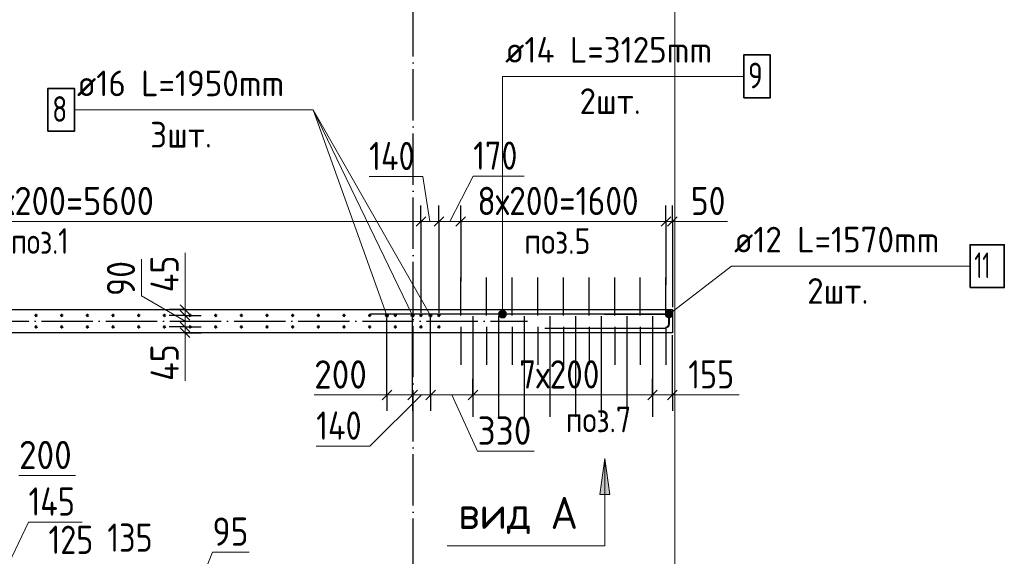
# Model space of a CAD drawing. Header units: millimetres. Extents: x -49773 to 2322955, y -3321 to 58485.
# Tile 139 of 256: x 553077 to 560752, y 45308 to 49488. Entities that reach past the tile are written whole.
import ezdxf

# ---------------------------------------------------------------- set-up
doc = ezdxf.new("R2010")
doc.units = ezdxf.units.MM
doc.linetypes.add('______11', pattern=[500, 400, -50, 0, -50])
doc.linetypes.add('______5', pattern=[1100, 800, -100, 100, -100])
for name, color, linetype, lineweight in [('Standard', 7, 'Continuous', 25), ('Арм.стержн. вертикальными 1', 22, 'Continuous', 35), ('Арм.стержн.горизонт. 2', 202, 'Continuous', 35), ('Обозначение разреза_ общее', 7, 'Continuous', 25), ('Размерная линия_ общее', 7, 'Continuous', 13), ('Стена_ общее', 7, 'Continuous', 35)]:
    doc.layers.add(name, color=color, linetype=linetype, lineweight=lineweight)
doc.layers.add('Арм.стержн. вертикальными 2', color=7, linetype='Continuous', lineweight=35, true_color=0x006e00)
doc.layers.add('Осевая линия_ общее', color=7, linetype='______5', lineweight=13, true_color=0xa0a0a0)
doc.styles.add('ISOCPEUR', font='txt')

msp = doc.modelspace()

# ---------------------------------------------------------------- hatches: boundary and pattern name
at = {"layer": 'Арм.стержн.горизонт. 2', "linetype": 'Continuous', "lineweight": 13, "transparency": 33554687}
for points in [[(556866.3, 47209.4), (556814.7, 47209.4), (556810.5, 47194.4)], [(556866.3, 47209.4), (556810.5, 47194.4), (556870.5, 47194.4)], [(556866.3, 47209.4), (556814.7, 47209.4), (556810.5, 47194.4)], [(556866.3, 47209.4), (556810.5, 47194.4), (556870.5, 47194.4)], [(556855.5, 47220.2), (556825.5, 47220.2), (556814.7, 47209.4)], [(556855.5, 47220.2), (556814.7, 47209.4), (556866.3, 47209.4)], [(556855.5, 47220.2), (556825.5, 47220.2), (556814.7, 47209.4)], [(556855.5, 47220.2), (556814.7, 47209.4), (556866.3, 47209.4)], [(556825.5, 47220.2), (556855.5, 47220.2), (556840.5, 47224.4)], [(556825.5, 47220.2), (556855.5, 47220.2), (556840.5, 47224.4)], [(558142.4, 47165.7), (558111, 47206.7), (558109, 47191.5)], [(558142.4, 47165.7), (558111, 47206.7), (558109, 47191.5)], [(558156.8, 47171.5), (558120.3, 47219.1), (558111, 47206.7)], [(558156.8, 47171.5), (558120.3, 47219.1), (558111, 47206.7)], [(558156.8, 47171.5), (558111, 47206.7), (558142.4, 47165.7)], [(558156.8, 47171.5), (558111, 47206.7), (558142.4, 47165.7)], [(558166.2, 47184), (558134.8, 47224.9), (558120.3, 47219.1)], [(558166.2, 47184), (558134.8, 47224.9), (558120.3, 47219.1)], [(558166.2, 47184), (558120.3, 47219.1), (558156.8, 47171.5)], [(558166.2, 47184), (558120.3, 47219.1), (558156.8, 47171.5)], [(558168.2, 47199.1), (558149.9, 47222.9), (558134.8, 47224.9)], [(558168.2, 47199.1), (558134.8, 47224.9), (558166.2, 47184)], [(558168.2, 47199.1), (558149.9, 47222.9), (558134.8, 47224.9)], [(558168.2, 47199.1), (558134.8, 47224.9), (558166.2, 47184)], [(558149.9, 47222.9), (558168.2, 47199.1), (558162.4, 47213.6)], [(558149.9, 47222.9), (558168.2, 47199.1), (558162.4, 47213.6)], [(556870.5, 47194.4), (556810.5, 47194.4), (556814.7, 47179.4)], [(556870.5, 47194.4), (556810.5, 47194.4), (556814.7, 47179.4)], [(556870.5, 47194.4), (556814.7, 47179.4), (556866.3, 47179.4)], [(556870.5, 47194.4), (556814.7, 47179.4), (556866.3, 47179.4)], [(556866.3, 47179.4), (556814.7, 47179.4), (556825.5, 47168.6)], [(556866.3, 47179.4), (556814.7, 47179.4), (556825.5, 47168.6)], [(556866.3, 47179.4), (556825.5, 47168.6), (556855.5, 47168.6)], [(556866.3, 47179.4), (556825.5, 47168.6), (556855.5, 47168.6)], [(556855.5, 47168.6), (556825.5, 47168.6), (556840.5, 47164.4)], [(556855.5, 47168.6), (556825.5, 47168.6), (556840.5, 47164.4)], [(558142.4, 47165.7), (558109, 47191.5), (558127.2, 47167.7)], [(558127.2, 47167.7), (558109, 47191.5), (558114.8, 47177.1)], [(558142.4, 47165.7), (558109, 47191.5), (558127.2, 47167.7)], [(558127.2, 47167.7), (558109, 47191.5), (558114.8, 47177.1)]]:
    msp.add_hatch(color=7, dxfattribs=at).paths.add_polyline_path(points)
at = {"layer": 'Обозначение разреза_ общее', "linetype": 'Continuous', "lineweight": 13, "transparency": 33554687}
msp.add_hatch(color=7, dxfattribs=at).paths.add_polyline_path([(557678.1, 45789.4), (557638.1, 46069.4), (557598.1, 45789.4)])

# ---------------------------------------------------------------- linework, layer by layer
at = {"layer": 'Standard', "color": 254, "linetype": 'Continuous', "lineweight": 13, "true_color": 0xc4c4ff, "transparency": 33554687}
msp.add_lwpolyline([(541974.6, 32579.4), (558184.6, 32579.4), (558184.6, 53859.4), (541974.6, 53859.4), (541974.6, 32579.4)], dxfattribs=at)
at = {"layer": 'Арм.стержн. вертикальными 1', "color": 4, "linetype": 'Continuous', "lineweight": 25, "transparency": 33554687}
for p, q in [((556514.6, 47184.4), (556514.6, 47479.4)), ((556714.6, 47184.4), (556714.6, 47479.4)), ((556914.6, 47184.4), (556914.6, 47479.4)), ((557114.6, 47184.4), (557114.6, 47479.4)), ((557314.6, 47184.4), (557314.6, 47479.4)), ((557514.6, 47184.4), (557514.6, 47479.4)), ((557714.6, 47184.4), (557714.6, 47479.4)), ((557914.6, 47184.4), (557914.6, 47479.4)), ((558114.6, 47184.4), (558114.6, 47479.4)), ((556514.6, 47094.4), (556514.6, 46799.4)), ((556714.6, 47094.4), (556714.6, 46799.4)), ((556914.6, 47094.4), (556914.6, 46799.4)), ((557114.6, 47094.4), (557114.6, 46799.4)), ((557314.6, 47094.4), (557314.6, 46799.4)), ((557514.6, 47094.4), (557514.6, 46799.4)), ((557714.6, 47094.4), (557714.6, 46799.4)), ((557914.6, 47094.4), (557914.6, 46799.4)), ((558114.6, 47094.4), (558114.6, 46799.4))]:
    msp.add_line(p, q, dxfattribs=at)
at = {"layer": 'Арм.стержн. вертикальными 1', "color": 4, "linetype": 'Continuous', "lineweight": 50, "transparency": 33554687}
for centre in [(553204.6, 47184.4), (553404.6, 47184.4), (553604.6, 47184.4), (553804.6, 47184.4), (554004.6, 47184.4), (554204.6, 47184.4), (554404.6, 47184.4), (554604.6, 47184.4), (554804.6, 47184.4), (555004.6, 47184.4), (555204.6, 47184.4), (555404.6, 47184.4), (555604.6, 47184.4), (555804.6, 47184.4), (556004.6, 47184.4), (556204.6, 47184.4), (556344.6, 47184.4), (553204.6, 47094.4), (553404.6, 47094.4), (553604.6, 47094.4), (553804.6, 47094.4), (554004.6, 47094.4), (554204.6, 47094.4), (554404.6, 47094.4), (554604.6, 47094.4), (554804.6, 47094.4), (555004.6, 47094.4), (555204.6, 47094.4), (555404.6, 47094.4), (555604.6, 47094.4), (555804.6, 47094.4), (556004.6, 47094.4), (556204.6, 47094.4), (556344.6, 47094.4)]:
    msp.add_circle(centre, 5, dxfattribs=at)
at = {"layer": 'Арм.стержн. вертикальными 2', "color": 7, "linetype": 'Continuous', "lineweight": 13, "transparency": 33554687}
for p, q in [((553503.4, 48785.6), (555363.4, 48785.6)), ((555363.4, 48785.6), (556279.6, 47184.4)), ((555363.4, 48785.6), (555939.6, 47184.4)), ((555363.4, 48785.6), (556139.6, 47184.4))]:
    msp.add_line(p, q, dxfattribs=at)
at = {"layer": 'Арм.стержн. вертикальными 2', "color": 33, "linetype": 'Continuous', "lineweight": 25, "true_color": 0xf0a546, "transparency": 33554687}
for p, q in [((556609.6, 47179.4), (556609.6, 46394.4)), ((556809.6, 47179.4), (556809.6, 46394.4)), ((557009.6, 47179.4), (557009.6, 46394.4)), ((557209.6, 47179.4), (557209.6, 46394.4)), ((557409.6, 47179.4), (557409.6, 46394.4)), ((557609.6, 47179.4), (557609.6, 46394.4)), ((557809.6, 47179.4), (557809.6, 46394.4)), ((558009.6, 47179.4), (558009.6, 46394.4))]:
    msp.add_line(p, q, dxfattribs=at)
at = {"layer": 'Арм.стержн. вертикальными 2', "color": 7, "linetype": 'Continuous', "lineweight": 35, "transparency": 33554687}
msp.add_lwpolyline([(553296.7, 48618.9), (553503.4, 48618.9), (553503.4, 48952.3), (553296.7, 48952.3), (553296.7, 48618.9)], dxfattribs=at)
at = {"layer": 'Арм.стержн. вертикальными 2', "color": 5, "linetype": 'Continuous', "lineweight": 50, "true_color": 0x1c1cff, "transparency": 33554687}
for centre in [(555939.6, 47184.4), (556139.6, 47184.4), (556279.6, 47184.4)]:
    msp.add_circle(centre, 8, dxfattribs=at)
at = {"layer": 'Арм.стержн.горизонт. 2', "color": 7, "linetype": 'Continuous', "lineweight": 13, "transparency": 33554687}
for p, q in [((556840.5, 49046.9), (556840.5, 47194.4)), ((556840.5, 49046.9), (558720.5, 49046.9)), ((556840.5, 49046.9), (556840.5, 47194.4)), ((558625.2, 47568.2), (558138.6, 47195.3)), ((558625.2, 47568.2), (558138.6, 47195.3)), ((558625.2, 47568.2), (560485.2, 47568.2)), ((556840.5, 47224.4), (556840.5, 47224.4)), ((556840.5, 47224.4), (556840.5, 47224.4)), ((558120.3, 47219.1), (558120.3, 47219.1)), ((558120.3, 47219.1), (558120.3, 47219.1)), ((558162.4, 47213.6), (558162.4, 47213.6)), ((558162.4, 47213.6), (558162.4, 47213.6)), ((556810.5, 47194.4), (556810.5, 47194.4)), ((556810.5, 47194.4), (556810.5, 47194.4)), ((556840.5, 47164.4), (556840.5, 47164.4)), ((556840.5, 47164.4), (556840.5, 47164.4)), ((556870.5, 47194.4), (556870.5, 47194.4)), ((556870.5, 47194.4), (556870.5, 47194.4)), ((558114.8, 47177.1), (558114.8, 47177.1)), ((558114.8, 47177.1), (558114.8, 47177.1)), ((558156.8, 47171.5), (558156.8, 47171.5)), ((558156.8, 47171.5), (558156.8, 47171.5))]:
    msp.add_line(p, q, dxfattribs=at)
at = {"layer": 'Арм.стержн.горизонт. 2', "color": 7, "linetype": 'Continuous', "lineweight": 35, "transparency": 33554687}
for points in [[(558720.5, 48880.2), (558927.2, 48880.2), (558927.2, 49213.5), (558720.5, 49213.5), (558720.5, 48880.2)], [(560485.2, 47401.6), (560751.8, 47401.6), (560751.8, 47734.9), (560485.2, 47734.9), (560485.2, 47401.6)]]:
    msp.add_lwpolyline(points, dxfattribs=at)
at = {"layer": 'Арм.стержн.горизонт. 2', "color": 211, "linetype": 'Continuous', "lineweight": 25, "true_color": 0xff54ff, "transparency": 33554687}
msp.add_lwpolyline([(557435.6, 47084.4), (558097.4, 47084.4), (558104.8, 47085.4), (558112.5, 47087.9), (558119.5, 47091.9), (558125.3, 47096.7), (558130.1, 47102.4), (558134, 47109.5), (558136.5, 47117.1), (558137.6, 47124.5), (558137.6, 47154.2), (558136.5, 47161.6), (558134, 47169.3), (558130.1, 47176.3), (558125.3, 47182.1), (558119.5, 47186.9), (558112.5, 47190.8), (558104.8, 47193.3), (558097.4, 47194.4), (555811.6, 47194.4)], dxfattribs=at)
msp.add_lwpolyline([(557435.6, 47084.4), (558097.4, 47084.4), (558104.8, 47085.4), (558112.5, 47087.9), (558119.5, 47091.9), (558125.3, 47096.7), (558130.1, 47102.4), (558134, 47109.5), (558136.5, 47117.1), (558137.6, 47124.5), (558137.6, 47154.2), (558136.5, 47161.6), (558134, 47169.3), (558130.1, 47176.3), (558125.3, 47182.1), (558119.5, 47186.9), (558112.5, 47190.8), (558104.8, 47193.3), (558097.4, 47194.4), (555811.6, 47194.4)], dxfattribs=at)
at = {"layer": 'Арм.стержн.горизонт. 2', "color": 34, "linetype": 'Continuous', "lineweight": 25, "transparency": 33554687}
msp.add_lwpolyline([(557634.6, 47195.3), (558104.1, 47195.3), (558110.5, 47194.4), (558117.1, 47192.3), (558123.1, 47188.9), (558128, 47184.8), (558132.1, 47179.9), (558135.5, 47173.8), (558137.7, 47167.3), (558138.6, 47160.9), (558138.6, 47117.8), (558137.7, 47111.4), (558135.5, 47104.8), (558132.1, 47098.8), (558128, 47093.9), (558123.1, 47089.8), (558117.1, 47086.4), (558110.5, 47084.2), (558104.1, 47083.3), (557170.6, 47083.3)], dxfattribs=at)
msp.add_lwpolyline([(557634.6, 47195.3), (558104.1, 47195.3), (558110.5, 47194.4), (558117.1, 47192.3), (558123.1, 47188.9), (558128, 47184.8), (558132.1, 47179.9), (558135.5, 47173.8), (558137.7, 47167.3), (558138.6, 47160.9), (558138.6, 47117.8), (558137.7, 47111.4), (558135.5, 47104.8), (558132.1, 47098.8), (558128, 47093.9), (558123.1, 47089.8), (558117.1, 47086.4), (558110.5, 47084.2), (558104.1, 47083.3), (557170.6, 47083.3)], dxfattribs=at)
at = {"layer": 'Арм.стержн.горизонт. 2', "color": 7, "linetype": 'Continuous', "lineweight": 13, "transparency": 33554687}
for centre in [(556840.5, 47194.4), (556840.5, 47194.4), (558138.6, 47195.3), (558138.6, 47195.3)]:
    msp.add_circle(centre, 30, dxfattribs=at)
at = {"layer": 'Обозначение разреза_ общее', "color": 7, "linetype": 'Continuous', "lineweight": 13, "transparency": 33554687}
for p, q in [((557638.1, 46069.4), (557598.1, 45789.4)), ((557638.1, 46069.4), (557638.1, 46069.4)), ((557638.1, 46069.4), (557638.1, 46069.4)), ((557638.1, 46069.4), (557638.1, 46069.4)), ((557678.1, 45789.4), (557638.1, 46069.4)), ((557598.1, 45789.4), (557678.1, 45789.4)), ((557638.1, 45789.4), (557638.1, 45769.4))]:
    msp.add_line(p, q, dxfattribs=at)
msp.add_lwpolyline([(556408.1, 45389.4), (557638.1, 45389.4), (557638.1, 46069.4)], dxfattribs=at)
at = {"layer": 'Осевая линия_ общее', "color": 253, "linetype": '______11', "lineweight": -3, "true_color": 0xa0a0a0, "transparency": 33554687}
for p, q in [((556144.6, 31699.3), (556144.6, 55739.4)), ((540244.6, 47139.3), (557034.6, 47139.3))]:
    msp.add_line(p, q, dxfattribs=at)
at = {"layer": 'Размерная линия_ общее', "color": 7, "linetype": 'Continuous', "lineweight": 13, "transparency": 33554687}
for p, q in [((556219.3, 48266.2), (555801.3, 48266.2)), ((556274.6, 47916.1), (556219.3, 48266.2)), ((556429.6, 47916.1), (556612, 48269.1)), ((556612, 48269.1), (557008, 48269.1)), ((550604.6, 47916.1), (556204.6, 47916.1)), ((556204.6, 47916.1), (556344.6, 47916.1)), ((556344.6, 47916.1), (556514.6, 47916.1)), ((556514.6, 47916.1), (558114.6, 47916.1)), ((558114.6, 47916.1), (558164.6, 47916.1)), ((558139.6, 47916.1), (558307.9, 47915.9)), ((558164.6, 47916.1), (558239.6, 47916.1)), ((558307.9, 47915.9), (558593.9, 47915.9)), ((554365.9, 47364.4), (554365.9, 47672.4)), ((554026.2, 47335.8), (554026.2, 47621.8)), ((554365.6, 47206.9), (554365.9, 47364.4)), ((554365.6, 47139.6), (554026.2, 47335.8)), ((554365.6, 47229.4), (554365.6, 47304.4)), ((554365.6, 47184.3), (554365.6, 47229.4)), ((554365.6, 47094.8), (554365.6, 47184.3)), ((554365.6, 47049.4), (554365.6, 47094.8)), ((554365.6, 47072.1), (554366.2, 46981.7)), ((554365.6, 47049.4), (554365.6, 46974.3)), ((554366.2, 46981.7), (554366.2, 46673.7)), ((555812.1, 46564.3), (555372.1, 46564.3)), ((556209.6, 46564.9), (555806.2, 46166)), ((556039.6, 46564.9), (555812.1, 46564.3)), ((555939.6, 46564.9), (555864.6, 46564.9)), ((555939.6, 46564.9), (556139.6, 46564.9)), ((556139.6, 46564.9), (556279.6, 46564.9)), ((556279.6, 46564.9), (556609.6, 46564.9)), ((556444.6, 46564.9), (556646.1, 46126.8)), ((556609.6, 46564.9), (558009.6, 46564.9)), ((558009.6, 46564.9), (558164.6, 46564.9)), ((558087.1, 46564.9), (558288.3, 46565)), ((558164.6, 46564.9), (558239.6, 46564.9)), ((558288.3, 46565), (558684.3, 46565)), ((555806.2, 46166), (555388.2, 46166)), ((556646.1, 46126.8), (557086.1, 46126.8)), ((553071.2, 45937.1), (553511.2, 45937.1)), ((552822.1, 44901.1), (553145.4, 45574.4)), ((553145.4, 45574.4), (553563.4, 45574.4)), ((554402.1, 44901.1), (554579.3, 45339.9)), ((554579.3, 45339.9), (554865.3, 45339.9))]:
    msp.add_line(p, q, dxfattribs=at)
at = {"layer": 'Размерная линия_ общее', "color": 253, "linetype": 'Continuous', "lineweight": -3, "true_color": 0xa0a0a0, "transparency": 33554687}
for p, q in [((556204.6, 47916.1), (556204.6, 48041.1)), ((556344.6, 47916.1), (556344.6, 48041.1)), ((556514.6, 47916.1), (556514.6, 48041.1)), ((558114.6, 47916.1), (558114.6, 48041.1)), ((558164.6, 47916.1), (558164.6, 48041.1)), ((556204.6, 47916.1), (556204.6, 47791.1)), ((556204.6, 47916.1), (556204.6, 47204.4)), ((556344.6, 47916.1), (556344.6, 47791.1)), ((556344.6, 47916.1), (556344.6, 47204.4)), ((556514.6, 47916.1), (556514.6, 47791.1)), ((556514.6, 47916.1), (556514.6, 47450.3)), ((558114.6, 47916.1), (558114.6, 47791.1)), ((558114.6, 47916.1), (558114.6, 47422)), ((558164.6, 47916.1), (558164.6, 47791.1)), ((558164.6, 47916.1), (558164.6, 47249.4)), ((554365.6, 47229.4), (554240.6, 47229.4)), ((554365.6, 47229.4), (554490.5, 47229.4)), ((554365.6, 47184.3), (554240.6, 47184.3)), ((554365.6, 47184.3), (554490.5, 47184.3)), ((554365.6, 47184.3), (554399.3, 47184.3)), ((554365.6, 47094.8), (554240.6, 47094.8)), ((554365.6, 47049.4), (554240.6, 47049.4)), ((554365.6, 47094.8), (554490.5, 47094.8)), ((554365.6, 47094.8), (554399.3, 47094.8)), ((554365.6, 47049.4), (554490.5, 47049.4)), ((555939.6, 46564.9), (555939.6, 46689.9)), ((556139.6, 46564.9), (556139.6, 46689.9)), ((556279.6, 46564.9), (556279.6, 46689.9)), ((556609.6, 46564.9), (556609.6, 46689.9)), ((558009.6, 46564.9), (558009.6, 46689.9)), ((558164.6, 46564.9), (558164.6, 46689.9)), ((555939.6, 46564.9), (555939.6, 46439.9)), ((556139.6, 46564.9), (556139.6, 46439.9)), ((556279.6, 46564.9), (556279.6, 46439.9)), ((556609.6, 46564.9), (556609.6, 46439.9)), ((556609.6, 46564.9), (556609.6, 46483.2)), ((558009.6, 46564.9), (558009.6, 46439.9)), ((558009.6, 46564.9), (558009.6, 46483.2)), ((558164.6, 46564.9), (558164.6, 46439.9))]:
    msp.add_line(p, q, dxfattribs=at)
at = {"layer": 'Размерная линия_ общее', "color": 7, "linetype": 'Continuous', "lineweight": 25, "transparency": 33554687}
for p, q in [((556167.1, 47878.6), (556242.1, 47953.6)), ((556307.1, 47878.6), (556382.1, 47953.6)), ((556477.1, 47878.6), (556552.1, 47953.6)), ((558077.1, 47878.6), (558152.1, 47953.6)), ((558127.1, 47878.6), (558202.1, 47953.6)), ((554403.1, 47191.9), (554328, 47266.9)), ((554403.1, 47146.9), (554328, 47221.9)), ((554403.1, 47057.3), (554328, 47132.3)), ((554403.1, 47011.9), (554328, 47086.9)), ((555902.1, 46527.4), (555977.1, 46602.4)), ((556102.1, 46527.4), (556177.1, 46602.4)), ((556242.1, 46527.4), (556317.1, 46602.4)), ((556572.1, 46527.4), (556647.1, 46602.4)), ((557972.1, 46527.4), (558047.1, 46602.4)), ((558127.1, 46527.4), (558202.1, 46602.4))]:
    msp.add_line(p, q, dxfattribs=at)
at = {"layer": 'Размерная линия_ общее', "color": 253, "linetype": 'Continuous', "lineweight": -3, "true_color": 0xa0a0a0, "transparency": 33554687}
for points in [[(554365.6, 47229.4), (554348.9, 47229.4), (554348.9, 47229.4), (554338.8, 47229.4)], [(555939.6, 46564.9), (555939.6, 46581.5), (555939.6, 46581.5), (555939.6, 46581.5), (555939.6, 46581.5), (555939.6, 47164.4)], [(556139.6, 46564.9), (556139.6, 46581.5), (556139.6, 46581.5), (556139.6, 46581.6), (556139.6, 46581.6), (556139.6, 47164.4)], [(556279.6, 46564.9), (556279.6, 46581.5), (556279.6, 46581.5), (556279.6, 46581.7), (556279.6, 46581.7), (556279.6, 47164.4)], [(554365.6, 47049.4), (554349, 47049.4), (554349, 47049.4), (554338.8, 47049.4)], [(558164.6, 46564.9), (558164.6, 46582), (558164.6, 46582), (558164.6, 47029.4)]]:
    msp.add_lwpolyline(points, dxfattribs=at)
at = {"layer": 'Стена_ общее', "color": 7, "linetype": 'Continuous', "lineweight": 25, "transparency": 33554687}
for p, q in [((550564.6, 47229.4), (558164.6, 47229.4)), ((558164.6, 47229.4), (558164.6, 47049.4)), ((558164.6, 47049.4), (550564.6, 47049.4))]:
    msp.add_line(p, q, dxfattribs=at)

# ---------------------------------------------------------------- texts
at = {"layer": 'Standard', "color": 7, "linetype": 'Continuous', "lineweight": 18, "transparency": 33554687, "char_height": 200, "attachment_point": 7, "style": 'ISOCPEUR'}
for s, insert, width in [('\\W0.80;поз.1', (553008.6, 47664), 597.452), ('\\W0.85;поз.5', (557010.4, 47664), 639.299), ('\\W0.85;поз.7', (557333, 46273.9), 639.299)]:
    msp.add_mtext(s, dxfattribs=dict(at, insert=insert, width=width))
at = {"layer": 'Арм.стержн. вертикальными 2', "color": 7, "linetype": 'Continuous', "lineweight": 25, "transparency": 33554687, "char_height": 200, "attachment_point": 7, "style": 'ISOCPEUR'}
for s, insert, width in [('\\W0.94;ø16 L=1950mm ', (553523.4, 48892.3), 1913.071), ('\\W0.78;8', (553330, 48692.3), 217.611), ('\\W0.94;3шт. ', (554093.4, 48492.3), 774.186)]:
    msp.add_mtext(s, dxfattribs=dict(at, insert=insert, width=width))
at = {"layer": 'Арм.стержн.горизонт. 2', "color": 7, "linetype": 'Continuous', "lineweight": 25, "transparency": 33554687, "char_height": 200, "attachment_point": 7, "style": 'ISOCPEUR'}
for s, insert, width in [('\\W0.94;ø14 L=3125mm ', (556860.5, 49153.6), 1933.187), ('\\W0.78;9', (558753.9, 48953.6), 217.601), ('\\W0.94;2шт. ', (557440.5, 48753.6), 774.186), ('\\W0.94;ø12 L=1570mm ', (558645.2, 47674.9), 1913.071), ('\\W0.62;11', (560518.5, 47474.9), 262.5), ('\\W0.94;2шт. ', (559215.2, 47274.9), 774.193)]:
    msp.add_mtext(s, dxfattribs=dict(at, insert=insert, width=width))
at = {"layer": 'Обозначение разреза_ общее', "color": 7, "linetype": 'Continuous', "lineweight": 25, "transparency": 33554687, "insert": (556495.2, 45481), "char_height": 250, "width": 1017.944, "attachment_point": 7, "style": 'ISOCPEUR'}
msp.add_mtext('\\W0.95;вид А', dxfattribs=at)
at = {"layer": 'Размерная линия_ общее', "color": 7, "linetype": 'Continuous', "lineweight": 25, "transparency": 33554687, "char_height": 220, "attachment_point": 7, "style": 'ISOCPEUR'}
for s, insert, width in [('\\W0.83;140', (555801.3, 48316.2), 531.419), ('\\W0.83;170', (556612, 48319.1), 508.571), ('\\W0.89;28х200=5600', (552644.6, 47966.1), 1636.173), ('\\W0.86;8х200=1600', (556644.6, 47966.1), 1453.378), ('\\W0.87;50', (558307.9, 47965.9), 403.924), ('\\W0.91;200', (555372.1, 46614.3), 561.996), ('\\W0.86;7х200', (556969.6, 46614.9), 793.971), ('\\W0.83;155', (558288.3, 46615.1), 508.571), ('\\W0.83;140', (555388.2, 46216), 531.419), ('\\W0.91;330', (556646.1, 46176.8), 561.996), ('\\W0.91;200', (553071.2, 45987.1), 561.996), ('\\W0.83;145', (553145.4, 45624.4), 531.411), ('\\W0.87;95', (554579.3, 45389.9), 403.924), ('\\W0.83;125', (553301.4, 45326), 508.571), ('\\W0.83;135', (553759.9, 45343.1), 508.579)]:
    msp.add_mtext(s, dxfattribs=dict(at, insert=insert, width=width))
at = {"layer": 'Размерная линия_ общее', "color": 7, "linetype": 'Continuous', "lineweight": 25, "transparency": 33554687, "char_height": 220, "attachment_point": 7, "rotation": 90, "style": 'ISOCPEUR'}
for s, insert, width in [('\\W0.87;90', (553976.2, 47335.8), 403.94), ('\\W0.88;45', (554315.9, 47364.4), 426.797), ('\\W0.88;45', (554316.2, 46673.7), 426.804)]:
    msp.add_mtext(s, dxfattribs=dict(at, insert=insert, width=width))

doc.saveas('drawing.dxf')
